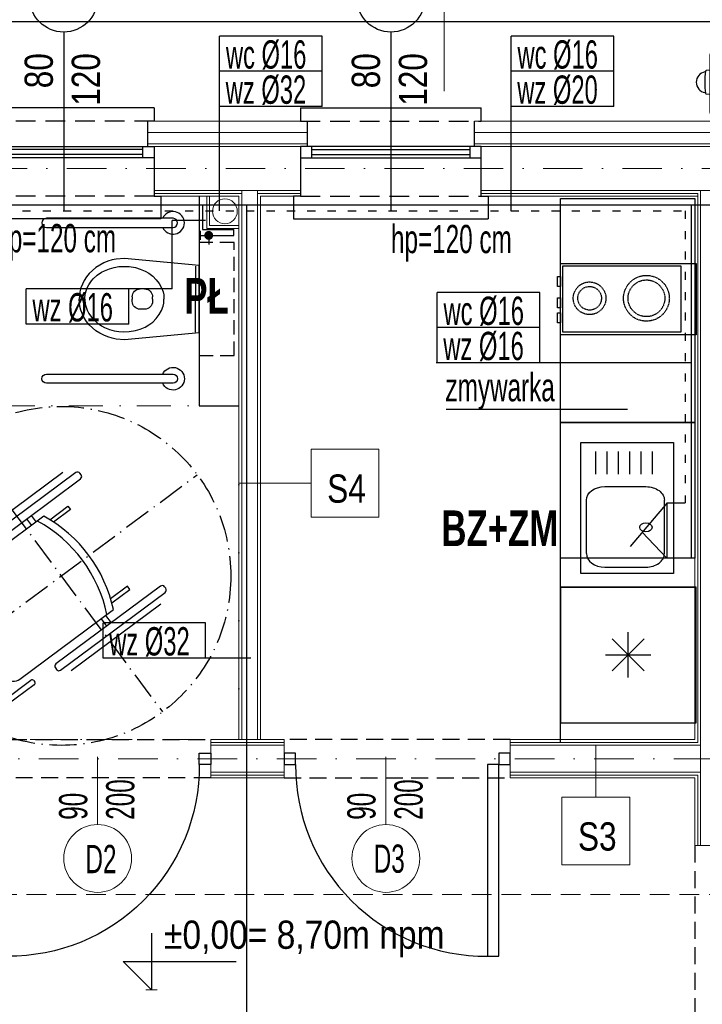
# Model space of a CAD drawing. Header units: inches. Extents: x 67073 to 287261, y -76160 to 48412.
# Tile 14 of 117: x 79283 to 79585, y -41572 to -41136. Entities that reach past the tile are written whole.
import ezdxf
from ezdxf.enums import TextEntityAlignment as Align

# ---------------------------------------------------------------- set-up
doc = ezdxf.new("R2010")
doc.units = ezdxf.units.IN
doc.header["$MEASUREMENT"] = 0
for name, pattern in [('ACAD_ISO03W100', [30, 12, -18]), ('ACAD_ISO10W100', [18.5, 12, -3, 0.5, -3]), ('DASHDOT', [1, 0.5, -0.25, 0, -0.25]), ('DASHED2', [0.375, 0.25, -0.125]), ('HIDDEN', [0.375, 0.25, -0.125])]:
    doc.linetypes.add(name, pattern=pattern)
for name, color, linetype in [('## 01 WODA ARMATURA', 6, 'Continuous'), ('0 ## 01 WODA SREDNICE', 180, 'Continuous'), ('DVM_OUTDOOR', 7, 'Continuous'), ('p-- zero bud', 1, 'Continuous'), ('p--drzwi', 251, 'Continuous'), ('p--obrzeże bet.', 252, 'Continuous'), ('p--okna', 251, 'Continuous'), ('p--opis drzwi', 252, 'Continuous'), ('p--opis okna', 181, 'Continuous'), ('p--opisy dodatkowe', 33, 'Continuous'), ('p--podciąg', 61, 'Continuous'), ('p--symbole ścian', 53, 'Continuous')]:
    doc.layers.add(name, color=color, linetype=linetype)
for name, color, linetype, lineweight in [('## 01 WODA ARMATURA OPIS', 180, 'Continuous', 20), ('## 01 WODA CIEPŁA', 20, 'ACAD_ISO03W100', 30), ('## 01 WODA ZIMNA', 5, 'Continuous', 30), ('## 08 CENTRALA REKUP', 204, 'Continuous', 25), ('p-- linia przekroju I-AB', 116, 'Continuous', 40), ('p-- ocieplenie-w.zew', 77, 'Continuous', 0), ('p--dach', 2, 'Continuous', 30), ('p--kuchnia', 250, 'Continuous', 25), ('p--osie konstr', 1, 'DASHDOT', 15), ('p--płyta GK', 2, 'Continuous', 0), ('p--łazienka NP', 250, 'Continuous', 25), ('p--ściana GK', 62, 'Continuous', 0), ('p--ściana szkielet', 3, 'Continuous', 0)]:
    doc.layers.add(name, color=color, linetype=linetype, lineweight=lineweight)
doc.styles.add('1-50', font='arial.ttf', dxfattribs={"width": 0.75, "height": 12.5})
doc.styles.add('GENERATED_STYLE_2', font='arial.ttf')
doc.styles.add('GENERATED_STYLE_7', font='arialbd.ttf', dxfattribs={"width": 0.75})
doc.styles.get("Standard").update_dxf_attribs({"font": 'ARIAL.TTF', "width": 0.75})
doc.styles.add('STYL-1', font='Arial Narrow.ttf', dxfattribs={"width": 0.75})
doc.linetypes.add('BATTING', pattern='A,0.0001,-0.1,[134,ltypeshp.shx,S=0.1,R=0,X=-0.1,Y=0],-0.2,[134,ltypeshp.shx,S=0.1,R=180,X=0.1,Y=0],-0.1', length=0.4001)

# ---------------------------------------------------------------- blocks, each defined once
blk = doc.blocks.new('kota wykoń')
for p, q in [((0, 25), (0, 0)), ((0, 0), (-12.5, 12.5)), ((-12.5, 12.5), (37.5, 12.5))]:
    blk.add_line(p, q)
at = {"lineweight": 0}
blk.add_line((-2.5, 0), (2.5, 0), dxfattribs=at)
blk = doc.blocks.new('znak-niepeł.')
at = {"linetype": 'ACAD_ISO10W100'}
for p, q in [((-44.78, 60.17), (44.78, -60.17)), ((-60.11, -44.74), (60.22, 44.82))]:
    blk.add_line(p, q, dxfattribs=at)
for p, q in [((6.52, 45.77), (-39.7, 11.37)), ((0.79, 45.85), (-38.86, 16.34)), ((8.84, 44.81), (8.33, 45.5)), ((-37.65, 8.61), (8.58, 43.01)), ((-4.98, 24.9), (3.02, 30.85)), ((3.02, 30.85), (4.08, 29.42)), ((-7.61, 26.43), (-49, -4.38)), ((-13.28, 26.74), (-11.11, 23.83)), ((4.08, 29.42), (-3.37, 23.87)), ((-15.26, 25.27), (-13.09, 22.35)), ((-39.96, 9.56), (-39.45, 8.87)), ((-49.51, 2.46), (-61.55, -6.5)), ((-60.06, -8.5), (-48.02, 0.46)), ((-47.85, 1.66), (-48.31, 2.28)), ((-62.91, -17.73), (-50.66, -8.62)), ((-61.72, -7.7), (-61.26, -8.32)), ((43.94, -4.5), (-2.29, -38.9)), ((-0.23, -41.66), (45.99, -7.26)), ((29.35, -4.53), (21.9, -10.08)), ((22.42, -11.92), (30.42, -5.96)), ((30.42, -5.96), (29.35, -4.53)), ((46.26, -5.46), (45.74, -4.77)), ((-61.88, -19.11), (-49.64, -10)), ((-49.89, -10.39), (-24.28, -44.8)), ((44.14, -12.41), (4.49, -41.92)), ((-18.26, -45.68), (23.13, -14.88)), ((-73.54, -25.65), (-62.91, -17.73)), ((-62.91, -17.73), (-51.63, -32.88)), ((17.65, -18.95), (20.1, -22.24)), ((19.63, -17.48), (22.08, -20.77)), ((-62.26, -40.8), (-73.54, -25.65)), ((-51.63, -32.88), (-62.26, -40.8)), ((-46.32, -40.01), (-56.96, -47.93)), ((-35.05, -55.17), (-46.32, -40.01)), ((-2.55, -40.71), (-2.04, -41.4)), ((-56.96, -47.93), (-45.68, -63.08)), ((-36.07, -53.79), (-23.83, -44.68)), ((-35.05, -55.17), (-22.8, -46.05)), ((-25.39, -55.09), (-13.35, -46.13)), ((-12.15, -46.31), (-11.68, -46.93)), ((-11.86, -48.13), (-23.9, -57.09)), ((-45.68, -63.08), (-35.05, -55.17)), ((-25.1, -56.91), (-25.56, -56.29))]:
    blk.add_line(p, q)
blk.add_circle((0.05, 0.04), 75, dxfattribs=at)
for centre, radius, start, end in [((7.29, 44.73), 1.29, 36.657, 126.657), ((7.81, 44.04), 1.29, 306.657, 36.657), ((-37.44, -27.86), 61.95, 12.0996, 61.2145), ((-40.29, -29.99), 61.95, 12.0996, 61.2145), ((-38.93, 10.33), 1.29, 126.657, 216.657), ((-38.42, 9.64), 1.29, 216.657, 306.657), ((-49, 1.77), 0.86, 36.657, 126.657), ((-48.54, 1.15), 0.86, 306.657, 36.657), ((44.71, -5.54), 1.29, 36.657, 126.657), ((-61.03, -7.19), 0.86, 126.657, 216.657), ((-60.57, -7.81), 0.86, 216.657, 306.657), ((-46.44, -7.83), 4.3, 126.657, 216.657), ((45.22, -6.23), 1.29, 306.657, 36.657), ((-1.52, -39.94), 1.29, 126.657, 216.657), ((-1, -40.63), 1.29, 216.657, 306.657), ((-20.83, -42.23), 4.3, 216.657, 306.657), ((-12.84, -46.82), 0.86, 36.657, 126.657), ((-12.37, -47.44), 0.86, 306.657, 36.657), ((-24.87, -55.78), 0.86, 126.657, 216.657), ((-24.41, -56.4), 0.86, 216.657, 306.657)]:
    blk.add_arc(centre, radius, start, end)
blk = doc.blocks.new('sedes')
for p, q in [((0, 0.1491), (0.33, 0.18)), ((0.33, 0.18), (0.3664, 0.177)), ((0.3664, 0.177), (0.385, 0.1731)), ((0, -0.1495), (0, 0.1495)), ((0.015, 0.1462), (0.015, 0)), ((0.2598, 0.1328), (0.2384, 0.1236)), ((0.2815, 0.1393), (0.2598, 0.1328)), ((0.3097, 0.144), (0.2815, 0.1393)), ((0.332, 0.145), (0.3097, 0.144)), ((0.3544, 0.1436), (0.332, 0.145)), ((0.3755, 0.14), (0.3544, 0.1436)), ((0.3961, 0.1343), (0.3755, 0.14)), ((0.385, 0.1731), (0.4036, 0.1674)), ((0.4178, 0.1254), (0.3961, 0.1343)), ((0.4036, 0.1674), (0.4218, 0.1599)), ((0.4218, 0.1599), (0.4394, 0.1507)), ((0.4394, 0.1507), (0.456, 0.1397)), ((0.456, 0.1397), (0.4714, 0.1273)), ((0.205, 0.1016), (0.189, 0.086)), ((0.2219, 0.1141), (0.205, 0.1016)), ((0.2384, 0.1236), (0.2219, 0.1141)), ((0.4309, 0.1185), (0.4178, 0.1254)), ((0.4501, 0.1055), (0.4309, 0.1185)), ((0.4682, 0.089), (0.4501, 0.1055)), ((0.4756, 0.0805), (0.4682, 0.089)), ((0.4714, 0.1273), (0.4853, 0.1135)), ((0.4853, 0.1135), (0.4974, 0.0985)), ((0.4974, 0.0985), (0.5076, 0.0827)), ((0.1659, 0.0504), (0.1593, 0.0318)), ((0.1759, 0.0688), (0.1659, 0.0504)), ((0.189, 0.086), (0.1759, 0.0688)), ((0.2408, 0.045), (0.2604, 0.045)), ((0.4871, 0.0639), (0.4756, 0.0805)), ((0.4944, 0.0496), (0.4871, 0.0639)), ((0.4981, 0.0404), (0.4944, 0.0496)), ((0.5076, 0.0827), (0.5159, 0.0663)), ((0.5159, 0.0663), (0.5223, 0.0495)), ((0.5223, 0.0495), (0.5266, 0.0328)), ((0.1564, 0.0184), (0.155, 0)), ((0.1593, 0.0318), (0.1564, 0.0184)), ((0.2058, 0), (0.2058, 0.01)), ((0.2954, 0.01), (0.2954, 0)), ((0.503, 0.0217), (0.4981, 0.0404)), ((0.5049, 0.0034), (0.503, 0.0217)), ((0.505, 0), (0.5049, 0.0034)), ((0.5266, 0.0328), (0.5292, 0.0162)), ((0.5292, 0.0162), (0.53, 0)), ((0.015, -0.1462), (0.015, 0)), ((0.1564, -0.0184), (0.155, 0)), ((0.1593, -0.0318), (0.1564, -0.0184)), ((0.1659, -0.0504), (0.1593, -0.0318)), ((0.2058, 0), (0.2058, -0.01)), ((0.2954, -0.01), (0.2954, 0)), ((0.4981, -0.0404), (0.4944, -0.0496)), ((0.503, -0.0217), (0.4981, -0.0404)), ((0.5049, -0.0034), (0.503, -0.0217)), ((0.505, 0), (0.5049, -0.0034)), ((0.5223, -0.0495), (0.5266, -0.0328)), ((0.5266, -0.0328), (0.5292, -0.0162)), ((0.5292, -0.0162), (0.53, 0)), ((0.1759, -0.0688), (0.1659, -0.0504)), ((0.189, -0.086), (0.1759, -0.0688)), ((0.205, -0.1016), (0.189, -0.086)), ((0.2408, -0.045), (0.2604, -0.045)), ((0.4756, -0.0805), (0.4682, -0.089)), ((0.4871, -0.0639), (0.4756, -0.0805)), ((0.4944, -0.0496), (0.4871, -0.0639)), ((0.4974, -0.0985), (0.5076, -0.0827)), ((0.5076, -0.0827), (0.5159, -0.0663)), ((0.5159, -0.0663), (0.5223, -0.0495)), ((0.2219, -0.1141), (0.205, -0.1016)), ((0.2384, -0.1236), (0.2219, -0.1141)), ((0.2598, -0.1328), (0.2384, -0.1236)), ((0.4178, -0.1254), (0.3961, -0.1343)), ((0.4309, -0.1185), (0.4178, -0.1254)), ((0.4501, -0.1055), (0.4309, -0.1185)), ((0.4682, -0.089), (0.4501, -0.1055)), ((0.456, -0.1397), (0.4714, -0.1273)), ((0.4714, -0.1273), (0.4853, -0.1135)), ((0.4853, -0.1135), (0.4974, -0.0985)), ((0, -0.1491), (0.33, -0.18)), ((0.2815, -0.1393), (0.2598, -0.1328)), ((0.3097, -0.144), (0.2815, -0.1393)), ((0.332, -0.145), (0.3097, -0.144)), ((0.3544, -0.1436), (0.332, -0.145)), ((0.3755, -0.14), (0.3544, -0.1436)), ((0.3664, -0.177), (0.385, -0.1731)), ((0.3961, -0.1343), (0.3755, -0.14)), ((0.385, -0.1731), (0.4036, -0.1674)), ((0.4036, -0.1674), (0.4218, -0.1599)), ((0.4218, -0.1599), (0.4394, -0.1507)), ((0.4394, -0.1507), (0.456, -0.1397)), ((0.33, -0.18), (0.3664, -0.177))]:
    blk.add_line(p, q)
for centre, start, end in [((0.2408, 0.01), 90, 180), ((0.2604, 0.01), 0, 90), ((0.2408, -0.01), 180, 270), ((0.2604, -0.01), 270, 0)]:
    blk.add_arc(centre, 0.035, start, end)
blk = doc.blocks.new('drzwi-90-100')
for p, q in [((10.1, 87.38), (5.05, 87.38)), ((5.05, 87.38), (5.05, 2.53)), ((10.1, 2.53), (10.1, 87.38)), ((5.05, 2.53), (0, 2.53)), ((0, 2.53), (0, -2.53)), ((5.05, -2.53), (5.05, 2.53)), ((5.05, 2.53), (10.1, 2.53)), ((100, 2.53), (94.95, 2.53)), ((94.95, 2.53), (94.95, -2.53)), ((100, -2.53), (100, 2.53)), ((0, -2.53), (5.05, -2.53)), ((94.95, -2.53), (100, -2.53))]:
    blk.add_line(p, q)
blk.add_arc((10.8, 3.23), 84.15, 359.5233, 90.4767)
blk = doc.blocks.new('okno-80-33.15')
at = {"linetype": 'Continuous', "ltscale": 35}
for p, q in [((-3, 10), (83, 10)), ((0, -39.15), (80, -39.15))]:
    blk.add_line(p, q, dxfattribs=at)
for p, q in [((-3, 0), (-3, 10)), ((83, 0), (83, 10)), ((0, 0), (-3, 0)), ((0, -21.95), (0, 0)), ((80, 0), (80, -21.95)), ((80, 0), (83, 0)), ((0, -21.95), (0, -16.95)), ((0, -16.95), (5, -16.95)), ((5, -16.95), (75, -16.95)), ((5, -16.95), (5, -21.95)), ((75, -21.95), (75, -16.95)), ((75, -16.95), (80, -16.95)), ((80, -16.95), (80, -21.95)), ((5, -18.45), (75, -18.45)), ((5, -20.61), (75, -20.61)), ((5, -21.95), (0, -21.95)), ((3, -33.15), (3, -21.95)), ((75, -21.95), (5, -21.95)), ((80, -21.95), (75, -21.95)), ((77, -21.95), (77, -33.15)), ((0, -39.15), (0, -33.15)), ((80, -33.15), (80, -39.15))]:
    blk.add_line(p, q)
at = {"linetype": 'HIDDEN', "ltscale": 35}
for p, q in [((0, 0), (80, 0)), ((0, -33.15), (80, -33.15))]:
    blk.add_line(p, q, dxfattribs=at)
blk = doc.blocks.new('FJM_OD_790X548X285_2P_T')
at = {"layer": 'DVM_OUTDOOR', "color": 0}
for p, q in [((350.6, 146.3), (-407.9, 146.3)), ((-376.4, 146.3), (-376.4, 163.5)), ((-368.4, 171.5), (-365.4, 171.5)), ((-357.4, 163.5), (-357.4, 158.5)), ((-345.4, 158.5), (-345.4, 163.5)), ((-337.4, 171.5), (-334.4, 171.5)), ((-326.4, 163.5), (-326.4, 146.3)), ((235.6, 146.3), (235.6, 163.5)), ((243.6, 171.5), (246.6, 171.5)), ((254.6, 163.5), (254.6, 158.5)), ((266.6, 158.5), (266.6, 163.5)), ((274.6, 171.5), (277.6, 171.5)), ((285.6, 163.5), (285.6, 146.3)), ((350.6, 146.3), (350.6, 146.3)), ((-426.2, 122.2), (-426.2, -85.5)), ((-426, 122.7), (-423.7, 125)), ((-423.7, 130.5), (-423.7, -117.9)), ((-395.2, 98.1), (-395.2, 92.5)), ((325.5, 110.3), (-383, 110.3)), ((337.8, 92.5), (337.8, 98.1)), ((366.3, 130.5), (366.4, 130.5)), ((366.3, -117.9), (366.3, 130.5)), ((-394, 59.5), (-394, -29.1)), ((-383, 80.3), (325.5, 80.3)), ((-317.8, 70.4), (-383, 70.4)), ((-306.8, -29.1), (-306.8, 59.5)), ((-299.6, 59.5), (-299.6, -29.1)), ((325.5, 71.7), (-287.4, 71.7)), ((337.8, -29.1), (337.8, 59.5)), ((382.2, 50.2), (366.4, 51.6)), ((-383, -40), (-317.8, -40)), ((-287.4, -41.3), (325.5, -41.3)), ((-423.7, -88.3), (-426, -86)), ((-395.2, -61.9), (-395.2, -67.5)), ((325.5, -49.7), (-383, -49.7)), ((-383, -79.7), (325.5, -79.7)), ((337.8, -67.5), (337.8, -61.9)), ((366.4, -54.3), (382.2, -52.9)), ((-423.7, -117.9), (-423.7, -118)), ((-423.7, -118), (-423.7, -118)), ((-161.6, -117.3), (-143.2, -130.2)), ((-153.2, -116), (-161.2, -116)), ((-152.9, -106.8), (-152.9, -115.8)), ((-133.2, -106), (-152.2, -106)), ((-142.3, -130.2), (-123.9, -117.3)), ((-132.5, -115.8), (-132.5, -106.8)), ((-124.3, -116), (-132.2, -116)), ((-47.6, -117.3), (-29.2, -130.2)), ((-39.2, -116), (-47.2, -116)), ((-38.9, -106.8), (-38.9, -115.8)), ((-19.2, -106), (-38.2, -106)), ((-28.3, -130.2), (-9.9, -117.3)), ((-18.5, -115.8), (-18.5, -106.8)), ((-10.3, -116), (-18.2, -116)), ((66.4, -117.3), (84.8, -130.2)), ((74.8, -116), (66.8, -116)), ((75.1, -106.8), (75.1, -115.8)), ((94.8, -106), (75.8, -106)), ((85.7, -130.2), (104.1, -117.3)), ((95.5, -115.8), (95.5, -106.8)), ((103.7, -116), (95.8, -116)), ((366.3, -118), (366.2, -118)), ((366.3, -118), (366.3, -117.9)), ((-403, -138.7), (345.6, -138.7)), ((-391.4, -139.3), (-391.7, -150.3)), ((-391.7, -150.3), (-379.8, -150.7)), ((-376.4, -163.5), (-376.4, -150.8)), ((-371.9, -151), (148.3, -151)), ((-334.4, -171.5), (-368.4, -171.5)), ((148.3, -151.7), (-327.2, -151.7)), ((-326.4, -151.7), (-326.4, -163.5)), ((148.3, -140.7), (148.3, -151.7)), ((166.9, -144.9), (156.3, -138.8)), ((169.7, -145.7), (315.3, -145.7)), ((235.6, -163.5), (235.6, -145.7)), ((277.6, -171.5), (243.6, -171.5)), ((285.6, -145.7), (285.6, -163.5)), ((318.1, -144.9), (328.7, -138.8)), ((345.6, -138.7), (345.6, -138.7))]:
    blk.add_line(p, q, dxfattribs=at)
for points in [[(-357.4, -158.5), (-357.4, -159.1, 0.023321), (-357.3, -159.7, 0.024783), (-357.2, -160.3, 0.024618), (-357, -160.8, 0.02401), (-356.7, -161.3, 0.023784), (-356.5, -161.8, 0.02304), (-356.1, -162.2, 0.022549), (-355.8, -162.6, 0.021694), (-355.4, -163, 0.021179), (-355, -163.3, 0.020185), (-354.7, -163.6, 0.019598), (-354.3, -163.8, 0.018603), (-353.9, -164, 0.017986), (-353.5, -164.1, 0.016956), (-353.1, -164.3, 0.016413), (-352.8, -164.4, 0.015566), (-352.4, -164.4, 0.014844), (-352.1, -164.5, 0.013764), (-351.8, -164.5, 0.013631), (-351.4, -164.5, 0.012841), (-351.1, -164.5, 0.012841), (-350.8, -164.5, 0.013631), (-350.5, -164.4, 0.013764), (-350.1, -164.4, 0.014844), (-349.8, -164.3, 0.015566), (-349.4, -164.1, 0.016413), (-349, -164, 0.016956), (-348.6, -163.8, 0.017984), (-348.2, -163.6, 0.018603), (-347.8, -163.3, 0.019603), (-347.5, -163, 0.020183), (-347.1, -162.6, 0.021166), (-346.8, -162.2, 0.0217), (-346.4, -161.8, 0.022581), (-346.2, -161.3, 0.023025), (-345.9, -160.8, 0.023734), (-345.7, -160.3, 0.024054), (-345.6, -159.7, 0.024516), (-345.5, -159.1, 0.024684), (-345.4, -158.5, 0.024846), (-345.5, -157.9, 0.024845), (-345.6, -157.3, 0.02468), (-345.7, -156.7, 0.024517), (-345.9, -156.2, 0.024069), (-346.2, -155.7, 0.02373), (-346.4, -155.2, 0.022967), (-346.8, -154.8, 0.022596), (-347.1, -154.4, 0.021906), (-347.5, -154, 0.021107), (-347.8, -153.7, 0.01947), (-348.2, -153.4, 0.01982), (-348.6, -153.2, 0.020911), (-349, -153, 0.017234), (-349.4, -152.9, 0.009618), (-349.7, -152.7, 0.019493), (-350.1, -152.6, 0.03016), (-350.7, -152.6, 0.016785), (-351.4, -152.5, 0.010156)], [(-351.4, -152.5), (-351.7, -152.5, 0.009849), (-351.9, -152.5, 0.008819), (-352.1, -152.5, 0.008634), (-352.3, -152.6, 0.009333), (-352.5, -152.6, 0.009674), (-352.8, -152.6, 0.009989), (-353, -152.7, 0.01022), (-353.3, -152.8, 0.01065), (-353.5, -152.9, 0.010921), (-353.8, -153, 0.011347), (-354, -153.1, 0.011614), (-354.3, -153.2, 0.012046), (-354.5, -153.4, 0.012332), (-354.8, -153.5, 0.012805), (-355, -153.7, 0.013035), (-355.3, -153.9, 0.013371), (-355.6, -154.1, 0.013779), (-355.8, -154.4, 0.014539), (-356, -154.6, 0.014301), (-356.2, -154.9, 0.013596), (-356.5, -155.2, 0.015424), (-356.7, -155.5, 0.01905), (-356.8, -155.9, 0.014336), (-357, -156.2, 0.004521), (-357.1, -156.5, 0.021066), (-357.2, -156.9, 0.037099), (-357.3, -157.6, 0.017906), (-357.4, -158.5, 0.009169)], [(-327.4, -151.7), (-327.4, -151.7, 0.000005), (-327.3, -151.7, 0.000005), (-327.3, -151.7, 0.000005), (-327.3, -151.7, 0.000004), (-327.3, -151.7, 0.000004), (-327.3, -151.7, 0.000004), (-327.3, -151.7, 0.000004), (-327.2, -151.7, 0.000004), (-327.2, -151.7, 0.000004), (-327.2, -151.7, 0.000004), (-327.2, -151.7, 0.000004), (-327.2, -151.7, 0.000003), (-327.2, -151.7, 0.000003), (-327.1, -151.7, 0.000003), (-327.1, -151.7, 0.000003), (-327.1, -151.7, 0.000003), (-327.1, -151.7, 0.000003), (-327.1, -151.7, 0.000003), (-327.1, -151.7, 0.000003), (-327.1, -151.7, 0.000002), (-327, -151.7, 0.000002), (-327, -151.7, 0.000002), (-327, -151.7, 0.000002), (-327, -151.7, 0.000002), (-327, -151.7, 0.000002), (-327, -151.7, 0.000002), (-326.9, -151.7, 0.000001), (-326.9, -151.7, 0.000001), (-326.9, -151.7, 0.000001), (-326.9, -151.7, 0.000001), (-326.9, -151.7, -0.000001), (-326.7, -151.7, -0.000002), (-326.7, -151.7, -0.000005), (-326.7, -151.7, -0.000004), (-326.7, -151.7, 0), (-326.7, -151.7, -0.000008), (-326.6, -151.7, -0.000018), (-326.6, -151.7, -0.000009), (-326.6, -151.7, -0.000005)], [(254.6, -158.5), (254.6, -159.1, 0.023321), (254.7, -159.7, 0.024784), (254.8, -160.3, 0.024618), (255, -160.8, 0.02401), (255.3, -161.3, 0.023784), (255.5, -161.8, 0.02304), (255.9, -162.2, 0.022549), (256.2, -162.6, 0.021694), (256.6, -163, 0.021179), (257, -163.3, 0.020185), (257.3, -163.6, 0.019598), (257.7, -163.8, 0.018603), (258.1, -164, 0.017986), (258.5, -164.1, 0.016956), (258.9, -164.3, 0.016413), (259.2, -164.4, 0.015566), (259.6, -164.4, 0.014844), (259.9, -164.5, 0.013764), (260.2, -164.5, 0.013631), (260.6, -164.5, 0.012841), (260.9, -164.5, 0.012841), (261.2, -164.5, 0.013631), (261.5, -164.4, 0.013764), (261.9, -164.4, 0.014844), (262.2, -164.3, 0.015566), (262.6, -164.1, 0.016413), (263, -164, 0.016956), (263.4, -163.8, 0.017984), (263.8, -163.6, 0.018603), (264.2, -163.3, 0.019603), (264.5, -163, 0.020183), (264.9, -162.6, 0.021166), (265.2, -162.2, 0.0217), (265.6, -161.8, 0.022581), (265.8, -161.3, 0.023025), (266.1, -160.8, 0.023734), (266.3, -160.3, 0.024054), (266.4, -159.7, 0.024516), (266.5, -159.1, 0.024684), (266.6, -158.5, 0.024846), (266.5, -157.9, 0.024845), (266.4, -157.3, 0.02468), (266.3, -156.7, 0.024517), (266.1, -156.2, 0.024069), (265.8, -155.7, 0.02373), (265.6, -155.2, 0.022967), (265.2, -154.8, 0.022596), (264.9, -154.4, 0.021906), (264.5, -154, 0.021107), (264.2, -153.7, 0.01947), (263.8, -153.4, 0.01982), (263.4, -153.2, 0.020911), (263, -153, 0.017234), (262.6, -152.9, 0.009618), (262.3, -152.7, 0.019493), (261.9, -152.6, 0.03016), (261.3, -152.6, 0.016785), (260.6, -152.5, 0.010156)], [(260.6, -152.5), (260.3, -152.5, 0.009849), (260.1, -152.5, 0.008819), (259.9, -152.5, 0.008634), (259.7, -152.6, 0.009333), (259.5, -152.6, 0.009674), (259.2, -152.6, 0.009989), (259, -152.7, 0.01022), (258.7, -152.8, 0.01065), (258.5, -152.9, 0.010921), (258.2, -153, 0.011347), (258, -153.1, 0.011614), (257.7, -153.2, 0.012046), (257.5, -153.4, 0.012332), (257.2, -153.5, 0.012805), (257, -153.7, 0.013035), (256.7, -153.9, 0.013371), (256.4, -154.1, 0.013779), (256.2, -154.4, 0.014539), (256, -154.6, 0.014301), (255.8, -154.9, 0.013596), (255.5, -155.2, 0.015424), (255.3, -155.5, 0.01905), (255.2, -155.9, 0.014336), (255, -156.2, 0.004521), (254.9, -156.5, 0.021066), (254.8, -156.9, 0.037099), (254.7, -157.6, 0.017906), (254.6, -158.5, 0.009169)]]:
    blk.add_lwpolyline(points, format="xyb", dxfattribs=at)
for centre, radius, start, end in [((-407.9, 130.5), 15.8, 90, 180), ((-368.4, 163.5), 8, 90, 180), ((-365.4, 163.5), 8, 0, 90), ((-351.4, 158.5), 6, 180, 0), ((-337.4, 163.5), 8, 90, 180), ((-334.4, 163.5), 8, 0, 90), ((243.6, 163.5), 8, 90, 180), ((246.6, 163.5), 8, 0, 90), ((260.6, 158.5), 6, 180, 0), ((274.6, 163.5), 8, 90, 180), ((277.6, 163.5), 8, 0, 90), ((350.6, 130.5), 15.8, 0, 90), ((-425.5, 122.2), 0.7, 135, 180), ((-383, 98.1), 12.2, 90, 180), ((-383, 92.5), 12.2, 180, 270), ((325.5, 98.1), 12.2, 0, 90), ((325.5, 92.5), 12.2, 270, 0), ((-383, 59.5), 10.9, 90, 180), ((-317.8, 59.5), 10.9, 0, 90), ((-287.4, 59.5), 12.2, 90, 180), ((325.5, 59.5), 12.2, 0, 90), ((382, 47.2), 3, 8.2355, 85), ((46.6, -1.3), 341.9, 351.7645, 8.2354), ((388, 47.5), 3, 188.1539, 260.3479), ((379.7, -1.3), 46.6, 279.6521, 80.3479), ((-383, -29.1), 10.9, 180, 270), ((-317.8, -29.1), 10.9, 270, 0), ((-287.4, -29.1), 12.2, 180, 270), ((325.5, -29.1), 12.2, 270, 0), ((-425.5, -85.5), 0.7, 180, 225), ((-383, -61.9), 12.2, 90, 180), ((-383, -67.5), 12.2, 180, 270), ((325.5, -61.9), 12.2, 0, 90), ((325.5, -67.5), 12.2, 270, 0), ((382, -49.9), 3, 275, 351.7645), ((388, -50.2), 3, 99.6521, 171.8495), ((-403, -118), 20.7, 180, 270), ((-161.2, -116.8), 0.7, 90, 235), ((-153.2, -115.8), 0.3, 270, 0), ((-152.2, -106.8), 0.7, 90, 180), ((-142.7, -129.6), 0.7, 235, 305), ((-133.2, -106.8), 0.7, 0, 90), ((-132.2, -115.8), 0.3, 180, 270), ((-124.3, -116.8), 0.7, 305, 90), ((-47.2, -116.8), 0.7, 90, 235), ((-39.2, -115.8), 0.3, 270, 0), ((-38.2, -106.8), 0.7, 90, 180), ((-28.7, -129.6), 0.7, 235, 305), ((-19.2, -106.8), 0.7, 0, 90), ((-18.2, -115.8), 0.3, 180, 270), ((-10.3, -116.8), 0.7, 305, 90), ((66.8, -116.8), 0.7, 90, 235), ((74.8, -115.8), 0.3, 270, 0), ((75.8, -106.8), 0.7, 90, 180), ((85.3, -129.6), 0.7, 235, 305), ((94.8, -106.8), 0.7, 0, 90), ((95.8, -115.8), 0.3, 180, 270), ((103.7, -116.8), 0.7, 305, 90), ((345.6, -118), 20.7, 270, 0), ((-368.4, -163.5), 8, 180, 270), ((-334.4, -163.5), 8, 270, 0), ((155.8, -139.7), 1, 60, 90), ((169.7, -140), 5.7, 240, 270), ((243.6, -163.5), 8, 180, 270), ((277.6, -163.5), 8, 270, 0), ((315.3, -140), 5.7, 270, 300), ((329.2, -139.7), 1, 90, 120)]:
    blk.add_arc(centre, radius, start, end, dxfattribs=at)
for points in [[(385.4, -46.6), (385.4, -46.7), (385.4, -46.7), (385.4, -46.7)], [(-379.8, -150.7), (-377.2, -150.8), (-374.6, -150.9), (-371.9, -151)]]:
    blk.add_open_spline(points, degree=3, dxfattribs=at)
for points, knots in [([(148.3, -140.7), (88.3, -140.7), (13.3, -140.7), (-76.7, -140.7), (-121.7, -140.7), (-166.7, -140.7), (-211.7, -140.7), (-256.7, -140.7), (-294.2, -140.7), (-324.2, -140.7), (-343, -140.8), (-357.7, -140.6), (-372.7, -139.9), (-383.9, -139.7), (-391.4, -139.3), (-391.4, -139.3), (-391.4, -139.3), (-391.4, -139.3)], [0, 0, 0, 0, 0.333333, 0.416667, 0.5, 0.583333, 0.666667, 0.75, 0.833333, 0.875, 0.916667, 0.9375, 0.958333, 1, 1, 1, 1.000015, 1.000015, 1.000015, 1.000015]), ([(-328, -151), (-328, -151.2), (-328, -151.3), (-327.9, -151.4), (-327.9, -151.4), (-327.9, -151.5), (-327.8, -151.5), (-327.7, -151.6), (-327.6, -151.7), (-327.4, -151.7), (-327.4, -151.7), (-327.4, -151.7), (-327.4, -151.7), (-327.4, -151.7)], [-0.044807, -0.044807, -0.044807, -0.044807, 0.142088, 0.142088, 0.142088, 0.166271, 0.19987, 0.266987, 0.333517, 0.406916, 0.487817, 0.615631, 1, 1, 1, 1])]:
    blk.add_open_spline(points, degree=3, knots=knots, dxfattribs=at)
blk = doc.blocks.new('FRIDGE_65_86')
at = {"color": 0, "linetype": 'Continuous'}
for p, q in [((0.6, 0.6), (0, 0.6)), ((0, 0.6), (0, 0)), ((0.6, 0), (0.6, 0.6)), ((0.3, 0.2), (0.3, 0.4)), ((0.229289, 0.229289), (0.370711, 0.370711)), ((0.229289, 0.370711), (0.370711, 0.229289)), ((0.2, 0.3), (0.4, 0.3)), ((0, 0), (0.6, 0))]:
    blk.add_line(p, q, dxfattribs=at)
blk = doc.blocks.new('kuchenka_16')
for points in [[(0, 0), (31.55, 0), (31.55, -60), (0, -60)], [(1, -6.74), (30.35, -6.74), (30.35, -59), (1, -59)], [(5.7, -60), (10.19, -60), (10.19, -61.31), (5.7, -61.31)], [(15.11, -60), (19.61, -60), (19.61, -61.31), (15.11, -61.31)], [(21.75, -60), (26.24, -60), (26.24, -61.31), (21.75, -61.31)]]:
    blk.add_lwpolyline(points, close=True)
at = {"linetype": 'DASHED2'}
for centre, radius in [((15.38, -21.95), 10.13), ((15.38, -21.95), 8.13), ((15.38, -47.09), 7.23), ((15.38, -47.09), 5.23)]:
    blk.add_circle(centre, radius, dxfattribs=at)
blk = doc.blocks.new('zlew-58x41')
at = {"color": 0, "linetype": 'Continuous'}
for p, q in [((49.13, -4), (25.53, -4)), ((19.53, -30.36), (19.53, -12.16)), ((55.13, -30.36), (55.13, -12.16)), ((49.13, -38.52), (25.53, -38.52))]:
    blk.add_line(p, q, dxfattribs=at)
at = {"ltscale": 8}
for p, q in [((13.98, -9.33), (3.98, -9.33)), ((13.98, -14.33), (3.98, -14.33)), ((13.98, -19.33), (3.98, -19.33)), ((13.98, -24.33), (3.98, -24.33)), ((13.98, -29.33), (3.98, -29.33)), ((13.98, -34.33), (3.98, -34.33))]:
    blk.add_line(p, q, dxfattribs=at)
blk.add_lwpolyline([(58, -41), (0, -41), (0, 0), (58, 0)], close=True, dxfattribs=at)
at = {"color": 0, "linetype": 'Continuous', "extrusion": (0, 0, -1)}
for centre, start_param, end_param in [((25.53, -12.16), 1.570796, 3.141593), ((25.53, -30.36), 0, 1.570796)]:
    blk.add_ellipse(centre, major_axis=(0, -8.16), ratio=0.735294, start_param=start_param, end_param=end_param, dxfattribs=at)
at = {"color": 0, "linetype": 'Continuous'}
for centre, start_param, end_param in [((49.13, -12.16), 1.570796, 3.141593), ((49.13, -30.36), 0, 1.570796)]:
    blk.add_ellipse(centre, major_axis=(0, -8.16), ratio=0.735294, start_param=start_param, end_param=end_param, dxfattribs=at)
blk.add_ellipse((37.51, -12.16), major_axis=(0, -2.72), ratio=0.735294, dxfattribs=at)
blk = doc.blocks.new('uchwyt wc')
for p, q in [((0, 63), (-5.61, 63)), ((0, 60), (0, 63)), ((-7.61, 61), (-7.61, -1)), ((0, 60), (-4.61, 60)), ((-4.61, 60), (-4.61, 0)), ((-4.61, 0), (0, 0)), ((0, -3), (0, 0)), ((-5.61, -3), (0, -3))]:
    blk.add_line(p, q)
for centre, start, end in [((-5.61, 61), 90, 180), ((-5.61, -1), 180, 270)]:
    blk.add_arc(centre, 2, start, end)
blk = doc.blocks.new('uchwyt stojący')
at = {"linetype": 'Continuous', "ltscale": 12}
for points in [[(58, 2), (2, 2)], [(2, -2), (58, -2)]]:
    blk.add_lwpolyline(points, dxfattribs=at)
for centre, radius, start, end in [((58, 0), 5, 203.5782, 156.4218), ((2, 0), 2, 90, 270), ((58, 0), 2, 270, 90)]:
    blk.add_arc(centre, radius, start, end, dxfattribs=at)
blk = doc.blocks.new('A$7E8C592B32203')
at = {"layer": 'p--łazienka NP'}
blk.add_blockref('uchwyt stojący', (124.85, 225.15), dxfattribs=at)
at = {"layer": 'p--łazienka NP', "color": 0, "xscale": -1, "yscale": 0.5}
blk.add_blockref('uchwyt wc', (0, 156.13), dxfattribs=at)
at = {"layer": 'p--łazienka NP', "xscale": -1, "rotation": 180}
blk.add_blockref('uchwyt stojący', (124.85, 156.17), dxfattribs=at)
at = {"layer": 'p--łazienka NP', "rotation": 180}
for p in [(70, 87.01), (70, 5)]:
    blk.add_blockref('uchwyt stojący', p, dxfattribs=at)

msp = doc.modelspace()

# ---------------------------------------------------------------- hatches: boundary and pattern name
at = {"layer": '## 01 WODA ARMATURA', "linetype": 'Continuous'}
msp.add_hatch(color=256, dxfattribs=at).paths.add_polyline_path([(79364.221, -41231.747), (79364.212, -41231.937), (79364.222, -41232.127), (79364.25, -41232.315), (79364.295, -41232.5), (79364.359, -41232.679), (79364.439, -41232.851), (79364.536, -41233.015), (79364.648, -41233.169), (79364.774, -41233.311), (79364.914, -41233.44), (79365.065, -41233.555), (79365.227, -41233.655), (79365.398, -41233.739), (79365.576, -41233.807), (79365.759, -41233.856), (79365.947, -41233.888), (79366.137, -41233.901), (79366.327, -41233.896), (79366.515, -41233.873), (79366.701, -41233.832), (79366.882, -41233.773), (79367.056, -41233.696), (79367.222, -41233.604), (79367.379, -41233.495), (79367.524, -41233.372), (79367.656, -41233.236), (79367.775, -41233.088), (79367.879, -41232.928), (79367.967, -41232.76), (79368.039, -41232.583), (79368.093, -41232.401), (79368.129, -41232.214), (79368.147, -41232.025), (79368.147, -41231.835), (79368.128, -41231.646), (79368.091, -41231.459), (79368.036, -41231.277), (79367.964, -41231.101), (79367.876, -41230.932), (79367.771, -41230.774), (79367.652, -41230.625), (79367.519, -41230.49), (79367.373, -41230.367), (79367.216, -41230.259), (79367.05, -41230.167), (79366.875, -41230.092), (79366.694, -41230.033), (79366.509, -41229.992), (79366.32, -41229.97), (79366.13, -41229.966), (79365.94, -41229.98), (79365.753, -41230.012), (79365.569, -41230.062), (79365.391, -41230.13), (79365.221, -41230.215), (79365.06, -41230.315), (79364.909, -41230.431), (79364.77, -41230.561), (79364.644, -41230.703), (79364.532, -41230.857), (79364.436, -41231.022), (79364.356, -41231.194), (79364.293, -41231.374), (79364.248, -41231.559)])

# ---------------------------------------------------------------- linework, layer by layer
for p, q in [((79362.431, -41229.971, 0), (79362.431, -41233.905, 0)), ((79362.434, -41231.94, 0), (79364.335, -41231.937, 0)), ((79366.157, -41231.468, 0), (79366.165, -41235.972, 0)), ((79366.163, -41231.94, 0), (79371.022, -41231.94, 0))]:
    msp.add_line(p, q, dxfattribs=at)
at = {"layer": '## 01 WODA ARMATURA'}
for p, q in [((79568.961, -41350.249, 0), (79552.556, -41369.583, 0)), ((79568.961, -41374.6, 0), (79568.961, -41350.249, 0)), ((79568.827, -41350.267, 0), (79576.879, -41350.267, 0)), ((79557.947, -41363.229, 0), (79568.716, -41374.6, 0)), ((79568.827, -41374.618, 0), (79579.56, -41374.618, 0))]:
    msp.add_line(p, q, dxfattribs=at)
at = {"layer": '## 01 WODA CIEPŁA', "color": 1, "linetype": 'ACAD_ISO03W100', "lineweight": 30, "ltscale": 0.3}
for p, q in [((79121.75, -41221.057, 0), (79576.879, -41221.057, 0)), ((79576.879, -41221.057, 0), (79576.879, -41350.267, 0))]:
    msp.add_line(p, q, dxfattribs=at)
at = {"layer": '## 01 WODA ZIMNA'}
for p, q in [((79117.484, -41218.375, 0), (79938.697, -41218.375, 0)), ((79363.462, -41218.211, 0), (79363.462, -41229.291, 0)), ((79382.992, -41933.362), (79382.992, -41218.375, 0)), ((79579.56, -41218.375, 0), (79579.56, -41374.618, 0)), ((79363.462, -41229.291, 0), (79377.282, -41229.291, 0)), ((79371.022, -41231.94, 0), (79377.282, -41231.94, 0)), ((79377.282, -41231.94, 0), (79377.282, -41229.291, 0))]:
    msp.add_line(p, q, dxfattribs=at)
at = {"layer": '## 08 CENTRALA REKUP', "linetype": 'Continuous', "lineweight": 18}
msp.add_line((79365.292, -41228.844), (79379.542, -41228.844), dxfattribs=at)
msp.add_lwpolyline([(79365.292, -41214.594), (79365.292, -41228.844)], dxfattribs=at)
msp.add_lwpolyline([(79366.542, -41227.594), (79379.542, -41227.594), (79379.542, -41214.594), (79366.542, -41214.594)], close=True, dxfattribs=at)
msp.add_circle((79373.31, -41221.251), 5.5, dxfattribs=at)
at = {"color": 0, "linetype": 'Continuous', "ltscale": 12}
msp.add_line((79471.279, -41308.804), (79551.349, -41308.804), dxfattribs=at)
at = {"layer": '0 ## 01 WODA SREDNICE', "linetype": 'Continuous'}
for p, q in [((79416.331, -41143.728), (79370.967, -41143.728)), ((79370.967, -41159.296), (79370.967, -41143.728)), ((79416.331, -41174.865), (79416.331, -41143.728)), ((79545.305, -41143.728), (79499.942, -41143.728)), ((79499.942, -41159.296), (79499.942, -41143.728)), ((79545.305, -41174.865), (79545.305, -41143.728)), ((79416.331, -41159.296), (79370.967, -41159.296)), ((79416.331, -41159.296), (79370.967, -41159.296)), ((79416.331, -41159.296), (79370.967, -41159.296)), ((79370.967, -41221.057), (79370.967, -41159.296)), ((79545.305, -41159.296), (79499.942, -41159.296)), ((79545.305, -41159.296), (79499.942, -41159.296)), ((79545.305, -41159.296), (79499.942, -41159.296)), ((79499.942, -41221.057), (79499.942, -41159.296)), ((79416.331, -41174.865), (79370.967, -41174.865)), ((79545.305, -41174.865), (79499.942, -41174.865)), ((79364.782, -41225.356), (79349.992, -41225.356)), ((79349.992, -41255.606), (79349.992, -41225.356)), ((79330.851, -41255.606), (79285.487, -41255.606)), ((79330.851, -41255.606), (79285.487, -41255.606)), ((79349.992, -41255.606), (79285.487, -41255.606)), ((79285.487, -41271.175), (79285.487, -41255.606)), ((79330.851, -41271.175), (79330.851, -41255.606)), ((79512.585, -41257.16), (79467.222, -41257.16)), ((79467.222, -41272.728), (79467.222, -41257.16)), ((79512.585, -41288.297), (79512.585, -41257.16)), ((79330.851, -41271.175), (79285.487, -41271.175)), ((79512.585, -41272.728), (79467.222, -41272.728)), ((79512.585, -41272.728), (79467.222, -41272.728)), ((79512.585, -41272.728), (79467.222, -41272.728)), ((79467.222, -41288.297), (79467.222, -41272.728)), ((79579.56, -41288.297), (79466.841, -41288.297)), ((79364.798, -41403.429), (79319.435, -41403.429)), ((79319.435, -41418.998), (79319.435, -41403.429)), ((79364.798, -41418.998), (79364.798, -41403.429)), ((79384.83, -41418.998), (79319.435, -41418.998))]:
    msp.add_line(p, q, dxfattribs=at)
at = {"layer": 'p-- linia przekroju I-AB', "color": 0, "const_width": 0.5}
msp.add_lwpolyline([(79470.278, -41168.156), (79470.278, -41128.145), (79499.305, -41128.145), (79470.278, -41117.734)], dxfattribs=at)
at = {"layer": 'p-- ocieplenie-w.zew', "color": 0, "linetype": 'BATTING', "ltscale": 2}
for p, q in [((79339.042, -41186.444), (79409.742, -41186.444)), ((79483.742, -41186.444), (79971.392, -41186.444))]:
    msp.add_line(p, q, dxfattribs=at)
at = {"layer": 'p--dach', "color": 0, "linetype": 'HIDDEN', "lineweight": 20, "ltscale": 35}
msp.add_line((78734.392, -41523.644), (80014.392, -41523.644), dxfattribs=at)
at = {"layer": 'p--kuchnia', "color": 0, "linetype": 'Continuous', "ltscale": 35}
for p, q in [((79521.742, -41456.441), (79521.742, -41221.441)), ((79581.742, -41387.591), (79521.742, -41387.591))]:
    msp.add_line(p, q, dxfattribs=at)
at = {"layer": 'p--kuchnia', "linetype": 'Continuous', "ltscale": 35}
msp.add_line((79521.742, -41387.591), (79581.742, -41387.591), dxfattribs=at)
at = {"layer": 'p--kuchnia', "color": 0, "linetype": 'Continuous', "ltscale": 35}
for points in [[(79581.242, -41314.791), (79521.742, -41314.791), (79521.742, -41215.641), (79581.242, -41215.641)], [(79581.242, -41374.791), (79521.742, -41374.791), (79521.742, -41314.791), (79581.242, -41314.791)]]:
    msp.add_lwpolyline(points, close=True, dxfattribs=at)
at = {"layer": 'p--obrzeże bet.', "color": 0, "linetype": 'Continuous', "ltscale": 35}
msp.add_lwpolyline([(79564.992, -41909.844), (80018.392, -41909.844), (80018.392, -41137.444), (78730.392, -41137.444), (78730.392, -41915.844), (79183.792, -41915.844)], dxfattribs=at)
at = {"layer": 'p--opis drzwi', "color": 0, "lineweight": 0}
for p, q in [((79317.042, -41492.655), (79317.042, -41462.655)), ((79444.542, -41492.655), (79444.542, -41462.655))]:
    msp.add_line(p, q, dxfattribs=at)
for centre in [(79317.042, -41507.655), (79444.542, -41507.655)]:
    msp.add_circle(centre, 15, dxfattribs=at)
at = {"layer": 'p--opis okna', "color": 0}
for p, q in [((79302.042, -41141.963), (79302.042, -41220.924)), ((79446.742, -41141.963), (79446.742, -41220.924))]:
    msp.add_line(p, q, dxfattribs=at)
for centre in [(79302.042, -41126.963), (79446.742, -41126.963)]:
    msp.add_circle(centre, 15, dxfattribs=at)
at = {"layer": 'p--osie konstr', "color": 0, "linetype": 'DASHDOT', "ltscale": 35}
for p, q in [((78741.877, -41202.389), (79992.192, -41202.389)), ((79150.642, -41463.544), (79598.142, -41463.544))]:
    msp.add_line(p, q, dxfattribs=at)
at = {"layer": 'p--podciąg', "color": 0, "linetype": 'HIDDEN', "ltscale": 30}
for p, q in [((79267.042, -41455.094), (79367.042, -41455.094)), ((79499.542, -41455.094), (79399.542, -41455.094)), ((79367.042, -41471.994), (79267.042, -41471.994)), ((79399.542, -41471.994), (79499.542, -41471.994)), ((79581.242, -41501.994), (79581.242, -41601.994))]:
    msp.add_line(p, q, dxfattribs=at)
at = {"layer": 'p--płyta GK', "color": 0, "ltscale": 35}
for p, q in [((79342.042, -41213.344), (79380.792, -41213.344)), ((79342.042, -41214.594), (79379.542, -41214.594)), ((79387.792, -41213.344), (79406.742, -41213.344)), ((79389.042, -41214.594), (79406.742, -41214.594)), ((79486.742, -41213.344), (79582.492, -41213.344)), ((79486.742, -41214.594), (79582.492, -41214.594)), ((79582.492, -41456.344), (79582.492, -41213.344)), ((79581.242, -41455.094), (79581.242, -41220.094)), ((79367.042, -41455.094), (79399.542, -41455.094)), ((79367.042, -41456.344), (79399.542, -41456.344)), ((79499.542, -41455.094), (79581.242, -41455.094)), ((79499.542, -41456.344), (79582.492, -41456.344)), ((79367.042, -41470.744), (79399.542, -41470.744)), ((79367.042, -41471.994), (79399.542, -41471.994)), ((79499.542, -41470.744), (79582.492, -41470.744)), ((79499.542, -41471.994), (79581.242, -41471.994)), ((79581.242, -41501.994), (79581.242, -41471.994)), ((79582.492, -41501.994), (79582.492, -41470.744))]:
    msp.add_line(p, q, dxfattribs=at)
at = {"layer": 'p--symbole ścian', "color": 0, "lineweight": 9}
for p, q in [((79411.482, -41341.569), (79379.542, -41341.569)), ((79537.421, -41480.506), (79537.421, -41457.544))]:
    msp.add_line(p, q, dxfattribs=at)
for points in [[(79411.482, -41356.569), (79441.482, -41356.569), (79441.482, -41326.569), (79411.482, -41326.569)], [(79522.421, -41510.506), (79552.421, -41510.506), (79552.421, -41480.506), (79522.421, -41480.506)]]:
    msp.add_lwpolyline(points, close=True, dxfattribs=at)
at = {"layer": 'p--łazienka NP', "color": 0}
for p, q in [((79361.892, -41214.594), (79361.892, -41307.294)), ((79361.892, -41307.294), (79379.542, -41307.294))]:
    msp.add_line(p, q, dxfattribs=at)
at = {"layer": 'p--łazienka NP', "color": 0, "linetype": 'HIDDEN', "ltscale": 25}
msp.add_lwpolyline([(79361.892, -41235.134), (79361.892, -41285.134), (79377.392, -41285.134), (79377.392, -41235.134)], close=True, dxfattribs=at)
at = {"layer": 'p--łazienka NP', "color": 0, "linetype": 'DASHDOT', "lineweight": 5, "ltscale": 30}
msp.add_lwpolyline([(79227.042, -41455.094), (79379.542, -41455.094), (79379.542, -41307.294), (79227.042, -41307.294)], close=True, dxfattribs=at)
at = {"layer": 'p--ściana GK', "color": 0, "ltscale": 35}
for p, q in [((79379.542, -41455.094), (79379.542, -41214.594)), ((79380.792, -41455.094), (79380.792, -41212.144)), ((79387.792, -41455.094), (79387.792, -41212.144)), ((79389.042, -41455.094), (79389.042, -41214.594))]:
    msp.add_line(p, q, dxfattribs=at)
at = {"layer": 'p--ściana szkielet', "color": 0, "ltscale": 2}
for p, q in [((79339.042, -41181.444), (79409.742, -41181.444)), ((79483.742, -41181.444), (79974.392, -41181.444)), ((78785.592, -41192.644), (79406.742, -41192.644)), ((79339.042, -41191.444), (79409.742, -41191.444)), ((79483.742, -41191.444), (79964.392, -41191.444)), ((79486.742, -41192.644), (79963.192, -41192.644)), ((79342.042, -41212.144), (79406.742, -41212.144)), ((79486.742, -41212.144), (79963.192, -41212.144)), ((79583.692, -41501.994), (79583.692, -41212.144)), ((79367.042, -41455.094), (79367.042, -41471.994)), ((79367.042, -41457.544), (79399.542, -41457.544)), ((79399.542, -41455.094), (79399.542, -41471.994)), ((79499.542, -41455.094), (79499.542, -41471.994)), ((79499.542, -41457.544), (79583.692, -41457.544)), ((79367.042, -41469.544), (79399.542, -41469.544)), ((79499.542, -41469.544), (79583.692, -41469.544)), ((79581.242, -41501.994), (79598.142, -41501.994))]:
    msp.add_line(p, q, dxfattribs=at)
at = {"layer": 'p--ściana szkielet', "color": 0, "ltscale": 35}
for points in [[(79342.042, -41214.594), (79342.042, -41192.642), (79339.042, -41192.642), (79339.042, -41181.444)], [(79406.742, -41214.594), (79406.742, -41192.642), (79409.742, -41192.642), (79409.742, -41181.444)], [(79486.742, -41214.594), (79486.742, -41192.642), (79483.742, -41192.642), (79483.742, -41181.444)]]:
    msp.add_lwpolyline(points, dxfattribs=at)

# ---------------------------------------------------------------- block references
at = {"linetype": 'Continuous', "lineweight": 18}
msp.add_blockref('A$7E8C592B32203', (79167.542, -41451.537), dxfattribs=at)
at = {"layer": 'DVM_OUTDOOR', "color": 1, "xscale": 0.1000000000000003, "yscale": 0.1000000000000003, "zscale": 0.1000000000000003, "rotation": 179.9999999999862}
msp.add_blockref('FJM_OD_790X548X285_2P_T', (79624.449, -41164.294), dxfattribs=at)
at = {"layer": 'p-- zero bud', "color": 0, "zscale": 1.2}
msp.add_blockref('kota wykoń', (79340.82, -41565.797), dxfattribs=at)
at = {"layer": 'p--drzwi', "color": 0, "xscale": -1, "rotation": 180}
msp.add_blockref('drzwi-90-100', (79267.042, -41463.544), dxfattribs=at)
at = {"layer": 'p--drzwi', "color": 0, "rotation": 180}
msp.add_blockref('drzwi-90-100', (79499.542, -41463.544), dxfattribs=at)
at = {"layer": 'p--kuchnia', "linetype": 'Continuous', "ltscale": 35, "rotation": 270}
msp.add_blockref('kuchenka_16', (79581.742, -41244.389), dxfattribs=at)
at = {"layer": 'p--kuchnia', "color": 0, "linetype": 'Continuous', "ltscale": 35, "rotation": 270}
msp.add_blockref('zlew-58x41', (79571.742, -41323.591), dxfattribs=at)
at = {"layer": 'p--kuchnia', "color": 0, "linetype": 'Continuous', "ltscale": 35, "xscale": 100, "yscale": 100, "zscale": 100, "rotation": 360}
msp.add_blockref('FRIDGE_65_86', (79521.742, -41447.594), dxfattribs=at)
at = {"layer": 'p--okna', "color": 0, "linetype": 'Continuous', "rotation": 180}
msp.add_blockref('okno-80-33.15', (79342.042, -41214.594), dxfattribs=at)
at = {"layer": 'p--okna', "color": 0, "linetype": 'Continuous', "xscale": -1, "rotation": 180}
msp.add_blockref('okno-80-33.15', (79406.742, -41214.594), dxfattribs=at)
at = {"layer": 'p--łazienka NP', "color": 0, "xscale": -100, "yscale": 100, "zscale": 100, "rotation": 359.9999999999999}
msp.add_blockref('sedes', (79361.892, -41260.134), dxfattribs=at)
at = {"layer": 'p--łazienka NP', "color": 0}
msp.add_blockref('znak-niepeł.', (79300.896, -41382.661), dxfattribs=at)

# ---------------------------------------------------------------- texts
at = {"layer": '## 01 WODA ARMATURA OPIS', "linetype": 'Continuous', "style": 'GENERATED_STYLE_7', "width": 0.7}
for s, p in [('PŁ', (79355.364, -41266.547, 259.801)), ('BZ+ZM', (79469.079, -41369.406, 194.255))]:
    msp.add_text(s, height=15.748, dxfattribs=at).set_placement(p)
at = {"layer": '0 ## 01 WODA SREDNICE', "linetype": 'Continuous', "style": 'GENERATED_STYLE_2', "width": 0.6}
for s, p in [('wc %%C16', (79373.78, -41158.137)), ('wc %%C16', (79502.754, -41158.137)), ('wz %%C32', (79373.696, -41173.705)), ('wz %%C20', (79502.67, -41173.705)), ('wz %%C16', (79288.216, -41270.015)), ('wc %%C16', (79470.035, -41271.569)), ('wz %%C16', (79469.951, -41287.137)), ('wz %%C32', (79322.163, -41417.838))]:
    msp.add_text(s, height=12.5291, dxfattribs=at).set_placement(p)
at = {"layer": 'p-- zero bud', "color": 0, "insert": (79346.417, -41535.147), "char_height": 12.5, "width": 531.91597, "attachment_point": 1, "style": '1-50'}
msp.add_mtext('\\W0.85;±0,00= 8,70m npm', dxfattribs=at)
at = {"layer": 'p--opis drzwi', "color": 0, "lineweight": 0, "char_height": 12.5, "width": 17.2395, "attachment_point": 7, "rotation": 90, "style": 'STYL-1'}
for insert in [(79333.469, -41490.553), (79460.969, -41490.553)]:
    msp.add_mtext('90\\P200', dxfattribs=dict(at, insert=insert))
at = {"layer": 'p--opis drzwi', "color": 0, "lineweight": 0, "char_height": 12.5, "width": 98.6805, "attachment_point": 9, "style": 'STYL-1'}
for s, insert in [('D2', (79325.376, -41514.176)), ('D3', (79452.876, -41514.176))]:
    msp.add_mtext(s, dxfattribs=dict(at, insert=insert))
at = {"layer": 'p--opis okna', "color": 0, "char_height": 12.5, "width": 45.287, "attachment_point": 3, "rotation": 90, "style": '1-50'}
for insert in [(79284.736, -41151.297), (79429.436, -41151.297)]:
    msp.add_mtext('{\\W0.8;80\\P120}', dxfattribs=dict(at, insert=insert))
at = {"layer": 'p--opis okna', "color": 0, "char_height": 12.5, "width": 128.63421, "attachment_point": 1, "style": 'STYL-1'}
for insert in [(79271.768, -41226.918), (79446.802, -41227.296)]:
    msp.add_mtext('hp=120 cm', dxfattribs=dict(at, insert=insert))
at = {"layer": 'p--opisy dodatkowe', "color": 0, "insert": (79470.93, -41292.859), "char_height": 12.5, "width": 264.75964, "attachment_point": 1, "style": 'STYL-1'}
msp.add_mtext('zmywarka', dxfattribs=at)
at = {"layer": 'p--symbole ścian', "color": 0, "lineweight": 9, "width": 0.8}
for s, p in [('S4', (79427.113, -41337.736)), ('S3', (79538.052, -41491.673))]:
    msp.add_text(s, height=12.5, dxfattribs=at).set_placement(p, align=Align.TOP_CENTER)

doc.saveas('drawing.dxf')
